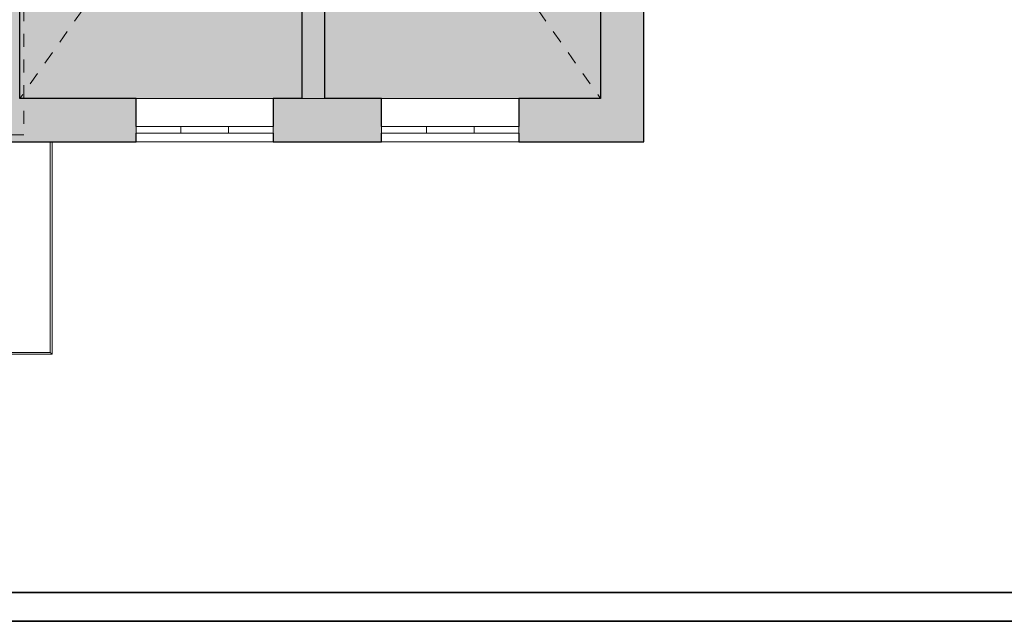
# Model space of a CAD drawing. Header units: centimetres. Extents: x 14504 to 44111, y -18976 to -7683.
# Tile 41 of 141: x 23397 to 25101, y -18976 to -17935. Entities that reach past the tile are written whole.
import ezdxf

# ---------------------------------------------------------------- set-up
doc = ezdxf.new("R2010")
doc.units = ezdxf.units.CM
doc.linetypes.add('Aligning Line 1_8_', pattern=[0.635, 0.3175, -0.3175])
for name, color, linetype, lineweight in [('_gruba', 90, 'Continuous', 35), ('A-DETL', 6, 'Continuous', 9), ('A-DETL-GENF', 92, 'Continuous', 9), ('A-DETL-THIN', 151, 'Continuous', 9), ('A-FLOR-HRAL', 11, 'Continuous', 9), ('A-GLAZ', 151, 'Continuous', 9), ('A-WALL', 4, 'Continuous', 9), ('A-WALL-PATT', 111, 'Continuous', 25), ('I-WALL', 2, 'Continuous', 9)]:
    doc.layers.add(name, color=color, linetype=linetype, lineweight=lineweight)

# ---------------------------------------------------------------- blocks, each defined once
blk = doc.blocks.new('Poręcz - Poręcz-564848-3_Poziom parteru')
at = {"layer": 'A-FLOR-HRAL'}
for p, q in [((16893.1, -10415.5), (16893.1, -10780.2)), ((16896.1, -10783.2), (16896.1, -10415.5)), ((16893.1, -10780.2), (16783.6, -10780.2)), ((16783.6, -10780.2), (16783.6, -10783.2)), ((16783.6, -10783.2), (16896.1, -10783.2))]:
    blk.add_line(p, q, dxfattribs=at)
blk.add_open_spline([(16896.1, -10783.2), (16896.1, -10783.2), (16896.1, -10783.2), (16896, -10783.1), (16895.9, -10783), (16895.8, -10782.9), (16895.8, -10782.8), (16895.7, -10782.8), (16895.5, -10782.6), (16895.4, -10782.5), (16895.3, -10782.4), (16895.2, -10782.3), (16895.1, -10782.2), (16895, -10782.1), (16894.9, -10782), (16894.8, -10781.9), (16894.7, -10781.8), (16894.6, -10781.7), (16894.5, -10781.6), (16894.4, -10781.5), (16894.3, -10781.4), (16894.2, -10781.3), (16894.1, -10781.2), (16894, -10781.1), (16894, -10781.1), (16893.9, -10781), (16893.8, -10780.9), (16893.7, -10780.8), (16893.6, -10780.7), (16893.5, -10780.6), (16893.4, -10780.5), (16893.3, -10780.4), (16893.2, -10780.3), (16893.1, -10780.2), (16893.1, -10780.2), (16893.1, -10780.2)], degree=3, knots=[0, 0, 0, 0, 0.083333, 0.125, 0.166667, 0.208333, 0.229167, 0.25, 0.291667, 0.333333, 0.354167, 0.375, 0.395833, 0.416667, 0.4375, 0.458333, 0.479167, 0.5, 0.520833, 0.541667, 0.5625, 0.583333, 0.604167, 0.625, 0.645833, 0.666667, 0.6875, 0.708333, 0.75, 0.770833, 0.791667, 0.833333, 0.875, 0.916667, 1, 1, 1, 1], dxfattribs=at)
blk = doc.blocks.new('Aluminum_2 szybowe - 160x140-V12-3_Poziom parteru')
at = {"layer": 'A-GLAZ'}
for p, q in [((-137.2, 25.2), (22.8, 25.2)), ((-137.2, 13.7), (-137.2, 25.2)), ((22.8, 25.2), (22.8, 13.7)), ((22.8, 13.7), (-137.2, 13.7))]:
    blk.add_line(p, q, dxfattribs=at)
blk = doc.blocks.new('Aluminum_2 szybowe - 160x140-V13-3_Poziom parteru')
at = {"layer": 'A-GLAZ'}
for p, q in [((-137.2, 25.2), (22.8, 25.2)), ((-137.2, 13.7), (-137.2, 25.2)), ((22.8, 25.2), (22.8, 13.7)), ((22.8, 13.7), (-137.2, 13.7))]:
    blk.add_line(p, q, dxfattribs=at)

msp = doc.modelspace()

# ---------------------------------------------------------------- hatches: boundary and pattern name
at = {"layer": 'A-DETL-GENF', "transparency": 33554508}
h = msp.add_hatch(color=9, dxfattribs=at)
h.paths.add_polyline_path([(23885, -18071.2), (23925, -18071.2), (23925, -17364.4), (24130, -17364.4), (24130, -17311.4), (23730, -17311.4), (23730, -17364.4), (23885, -17364.4), (23885, -17940.4)])
h.paths.add_polyline_path([(23455.2, -17364.4), (23640, -17364.4), (23640, -17311.4), (23397, -17311.4), (23397, -17364.4)])
h.paths.add_polyline_path([(24335.5, -17364.4), (24402, -17364.4), (24402, -17311.4), (24220, -17311.4), (24220, -17364.4), (24274, -17364.4)])
h.paths.add_polyline_path([(24335.5, -17116.4), (24402, -17116.4), (24402, -17082.4), (24274, -17082.4), (24274, -17116.4), (24278.6, -17116.4)])
h.paths.add_polyline_path([(24159, -17116.4), (24174, -17116.4), (24174, -17082.4), (24169, -17082.4), (24169, -16968.4), (24184.9, -16968.4), (24184.9, -16962.4), (24169, -16962.4), (24169, -16746.4), (24175, -16746.4), (24175, -16740.4), (24169, -16740.4), (24169, -16648.4), (24163, -16648.4), (24163, -16740.4), (24157, -16740.4), (24157, -16746.4), (24163, -16746.4), (24163, -16962.4), (24147.1, -16962.4), (24147.1, -16968.4), (24163, -16968.4), (24163.1, -17080.4), (24163.6, -17080.4), (24163.6, -17082.4), (24159, -17082.4), (24159, -17112.9)])
h.paths.add_polyline_path([(23925, -17116.4), (24059, -17116.4), (24059, -17082.4), (23925, -17082.4), (23925, -16968.4), (24062.1, -16968.4), (24062.1, -16962.4), (24043, -16962.4), (24043, -16964.1), (24041, -16964.1), (24041, -16959.4), (24035, -16959.4), (24035, -16964.1), (24033, -16964.1), (24033, -16962.4), (23925, -16962.4), (23925, -16871.4), (24033, -16871.4), (24033, -16869.8), (24035, -16869.8), (24035, -16874.4), (24041, -16874.4), (24041, -16863.4), (24035, -16863.4), (24035, -16868.1), (24033, -16868.1), (24033, -16865.4), (23925, -16865.4), (23925, -16770.4), (24035, -16770.4), (24035, -16778.4), (24041, -16778.4), (24041, -16770.4), (24061, -16770.4), (24061, -16746.4), (24072, -16746.4), (24072, -16740.4), (24055, -16740.4), (24055, -16764.4), (23925, -16764.4), (23925, -16648.4), (23875, -16648.4), (23875, -17082.4), (23830, -17082.4), (23830, -17116.4), (23875, -17116.4)])
h.paths.add_polyline_path([(23719.3, -17116.4), (23740, -17116.4), (23740, -17082.4), (23695, -17082.4), (23695, -16648.4), (23685, -16648.4), (23685, -17082.4), (23610, -17082.4), (23610, -17116.4), (23631.3, -17116.4)])
h.paths.add_polyline_path([(23397, -17116.4), (23520, -17116.4), (23520, -17082.4), (23397, -17082.4)])
h.paths.add_polyline_path([(24335.5, -16968.4), (24402, -16968.4), (24402, -16962.4), (24299, -16962.5), (24299, -16964.1), (24297, -16964.1), (24297, -16959.4), (24291, -16959.4), (24291, -16964.1), (24289, -16964.1), (24289, -16962.4), (24269.9, -16962.4), (24269.9, -16968.4), (24307.6, -16968.4)])
h.paths.add_polyline_path([(24297, -16874.4), (24297, -16869.8), (24299, -16869.8), (24299, -16871.4), (24402, -16871.4), (24402, -16865.4), (24299, -16865.4), (24299, -16868.1), (24297, -16868.1), (24297, -16863.4), (24291, -16863.4), (24291, -16874.4), (24294.5, -16874.4)])
h.paths.add_polyline_path([(24294.5, -16778.4), (24297, -16778.4), (24297, -16770.4), (24402, -16770.4), (24402, -16764.4), (24277, -16764.4), (24277, -16740.4), (24260, -16740.4), (24260, -16746.4), (24271, -16746.4), (24271, -16770.4), (24291, -16770.4), (24291, -16778.4)])
msp.add_hatch(color=9, dxfattribs=at).paths.add_polyline_path([(23885, -18071.2), (23885, -17364.4), (23730, -17364.4), (23730, -17311.4), (24130, -17311.4), (24130, -17364.4), (23925, -17364.4), (23925, -18071.2), (24402, -18071.2), (24402, -17364.4), (24220, -17364.4), (24220, -17311.4), (24402, -17311.4), (24402, -17116.4), (24274, -17116.4), (24274, -17082.4), (24402, -17082.4), (24402, -16968.4), (24269.9, -16968.4), (24269.9, -16962.4), (24289, -16962.4), (24289, -16964.1), (24291, -16964.1), (24291, -16959.4), (24297, -16959.4), (24297, -16964.1), (24299, -16964.1), (24299, -16962.4), (24402, -16962.4), (24402, -16871.4), (24299, -16871.4), (24299, -16869.8), (24297, -16869.8), (24297, -16874.4), (24291, -16874.4), (24291, -16863.4), (24297, -16863.4), (24297, -16868.1), (24299, -16868.1), (24299, -16865.4), (24402, -16865.4), (24402, -16770.4), (24297, -16770.4), (24297, -16778.4), (24291, -16778.4), (24291, -16770.4), (24271, -16770.4), (24271, -16746.4), (24260, -16746.4), (24260, -16740.4), (24277, -16740.4), (24277, -16764.4), (24402, -16764.4), (24402, -16648.4), (24169, -16648.4), (24169, -16740.4), (24175, -16740.4), (24175, -16746.4), (24169, -16746.4), (24169, -16962.4), (24184.9, -16962.4), (24184.9, -16968.4), (24169, -16968.4), (24169, -17082.4), (24174, -17082.4), (24174, -17116.4), (24159, -17116.4), (24159, -17082.4), (24163.6, -17082.4), (24163.6, -17080.4), (24163, -17080.4), (24163, -16968.4), (24147.1, -16968.4), (24147.1, -16962.4), (24163, -16962.4), (24163, -16746.4), (24157, -16746.4), (24157, -16740.4), (24163, -16740.4), (24163, -16648.4), (23925, -16648.4), (23925, -16764.4), (24055, -16764.4), (24055, -16740.4), (24072, -16740.4), (24072, -16746.4), (24061, -16746.4), (24061, -16770.4), (24041, -16770.4), (24041, -16778.4), (24035, -16778.4), (24035, -16770.4), (23925, -16770.4), (23925, -16865.4), (24033, -16865.4), (24033, -16868.1), (24035, -16868.1), (24035, -16863.4), (24041, -16863.4), (24041, -16874.4), (24035, -16874.4), (24035, -16869.8), (24033, -16869.8), (24033, -16871.4), (23925, -16871.4), (23925, -16962.4), (24033, -16962.5), (24033, -16964.1), (24035, -16964.1), (24035, -16959.4), (24041, -16959.4), (24041, -16964.1), (24043, -16964.1), (24043, -16962.4), (24062.1, -16962.4), (24062.1, -16968.4), (23925, -16968.4), (23925, -17082.4), (24059, -17082.4), (24059, -17116.4), (23830, -17116.4), (23830, -17082.4), (23875, -17082.4), (23875, -16648.4), (23695, -16648.4), (23695, -17082.4), (23740, -17082.4), (23740, -17116.4), (23610, -17116.4), (23610, -17082.4), (23685, -17082.4), (23685, -16648.4), (23397, -16648.4), (23397, -17082.4), (23520, -17082.4), (23520, -17116.4), (23397, -17116.4), (23397, -17311.4), (23640, -17311.4), (23640, -17364.4), (23397, -17364.4), (23397, -18071.2), (23835.5, -18071.2)])
at = {"layer": 'A-WALL-PATT', "lineweight": 9, "transparency": 33554610}
h = msp.add_hatch(color=256, dxfattribs=at)
h.paths.add_polyline_path([(23381, -18146.2), (23397, -18146.2), (23397, -17289.8), (23351, -17289.8), (23351, -18146.2), (23367.2, -18146.2)])
h.paths.add_polyline_path([(23391.1, -17129.8), (23397, -17129.8), (23397, -16648.4), (23351, -16648.4), (23351, -17129.8), (23386, -17129.8)])
h = msp.add_hatch(color=256, dxfattribs=at)
h.paths.add_polyline_path([(24402, -18071.2), (24477, -18071.2), (24477, -17311.4), (24402, -17311.4), (24402, -17940.4)])
h.paths.add_polyline_path([(24439.5, -17116.4), (24477, -17116.4), (24477, -16648.4), (24402, -16648.4), (24402, -17116.4), (24423.5, -17116.4)])
h = msp.add_hatch(color=256, dxfattribs=at)
h.paths.add_polyline_path([(24477, -18146.2), (24477, -18071.2), (24260.5, -18071.2), (24260.5, -18146.2), (24402, -18146.2)])
h.paths.add_polyline_path([(24023, -18146.2), (24023, -18071.2), (23835.5, -18071.2), (23835.5, -18146.2), (23925, -18146.2)])
h.paths.add_polyline_path([(23598, -18146.2), (23598, -18071.2), (23397, -18071.2), (23397, -18146.2), (23455.2, -18146.2)])

# ---------------------------------------------------------------- linework, layer by layer
at = {"layer": '_gruba'}
for points in [[(21163, -16006.1), (28163, -16006.1), (28163, -18976.1), (21163, -18976.1)], [(21213, -18926.1), (28113, -18926.1), (28113, -16056.1), (21213, -16056.1)]]:
    msp.add_lwpolyline(points, dxfattribs=at)
at = {"layer": 'A-DETL', "linetype": 'Aligning Line 1_8_', "ltscale": 70}
for p, q in [((23403.5, -16537.1), (23403.5, -18134.2)), ((24402, -16648.4), (23397, -18071.2)), ((23397, -16648.4), (24402, -18071.2)), ((23403.5, -18134.2), (22743.5, -18134.2))]:
    msp.add_line(p, q, dxfattribs=at)
at = {"layer": 'A-DETL-THIN'}
for p, q in [((23397, -16648.4), (23397, -18071.2)), ((24402, -18071.2), (24402, -16648.4)), ((23397, -18071.2), (24402, -18071.2))]:
    msp.add_line(p, q, dxfattribs=at)
at = {"layer": 'A-WALL', "lineweight": 25}
for p, q in [((23397, -18071.2), (23397, -17364.4)), ((24402, -17364.4), (24402, -18071.2)), ((24477, -18146.2), (24477, -17364.4)), ((23598, -18071.2), (23397, -18071.2)), ((23598, -18119.8), (23598, -18071.2)), ((23885, -18071.2), (23835.5, -18071.2)), ((23835.5, -18071.2), (23835.5, -18119.8)), ((24023, -18071.2), (23925, -18071.2)), ((24023, -18119.8), (24023, -18071.2)), ((24402, -18071.2), (24260.5, -18071.2)), ((24260.5, -18071.2), (24260.5, -18119.8)), ((23598, -18146.2), (23598, -18131.2)), ((23835.5, -18131.2), (23835.5, -18146.2)), ((24023, -18146.2), (24023, -18131.2)), ((24260.5, -18131.2), (24260.5, -18146.2)), ((23351, -18146.2), (23598, -18146.2)), ((23835.5, -18146.2), (24023, -18146.2)), ((24260.5, -18146.2), (24477, -18146.2))]:
    msp.add_line(p, q, dxfattribs=at)
at = {"layer": 'A-WALL'}
for p, q in [((23598, -18071.2), (23835.5, -18071.2)), ((24023, -18071.2), (24260.5, -18071.2)), ((23835.5, -18146.2), (23598, -18146.2)), ((24260.5, -18146.2), (24023, -18146.2))]:
    msp.add_line(p, q, dxfattribs=at)
at = {"layer": 'I-WALL', "lineweight": 25}
for p, q in [((23885, -17364.4), (23885, -18071.2)), ((23925, -18071.2), (23925, -17364.4))]:
    msp.add_line(p, q, dxfattribs=at)

# ---------------------------------------------------------------- block references
at = {"layer": 'A-FLOR-HRAL'}
msp.add_blockref('Poręcz - Poręcz-564848-3_Poziom parteru', (6556.4, -7730.7), dxfattribs=at)
at = {"layer": 'A-GLAZ', "rotation": 180}
for name, p in [('Aluminum_2 szybowe - 160x140-V12-3_Poziom parteru', (23620.9, -18106.1)), ('Aluminum_2 szybowe - 160x140-V13-3_Poziom parteru', (23698.3, -18106.1)), ('Aluminum_2 szybowe - 160x140-V12-3_Poziom parteru', (24045.9, -18106.1)), ('Aluminum_2 szybowe - 160x140-V13-3_Poziom parteru', (24123.3, -18106.1))]:
    msp.add_blockref(name, p, dxfattribs=at)

doc.saveas('drawing.dxf')
